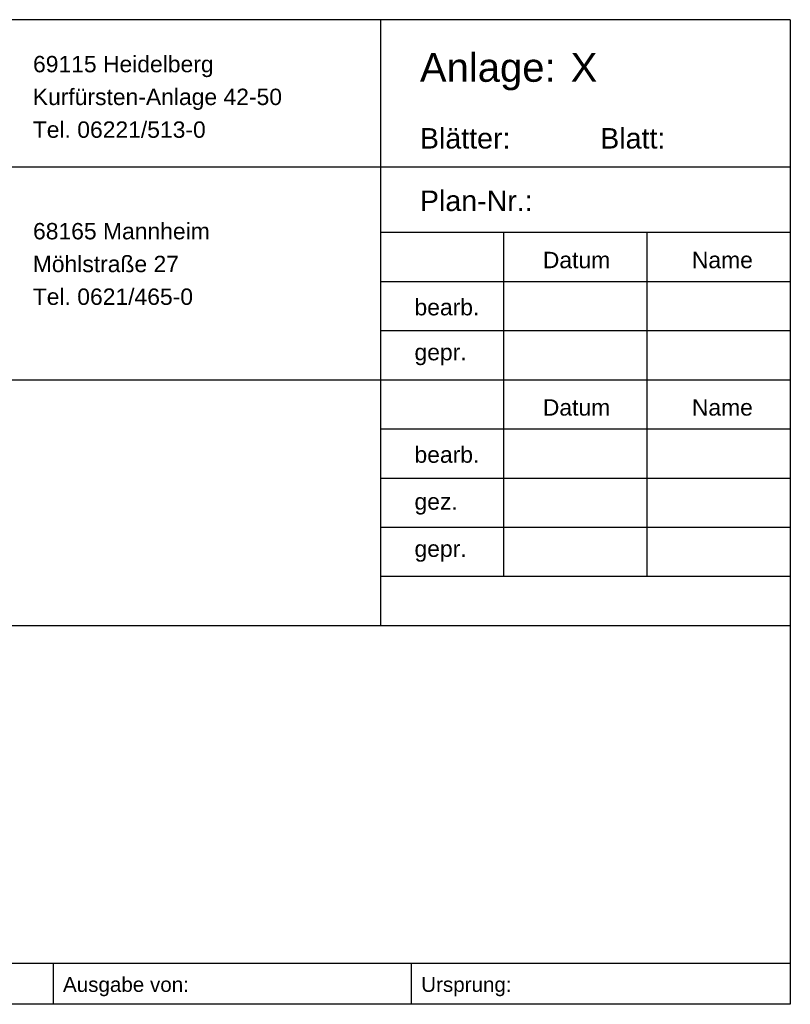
# Model space of a CAD drawing. Header units: metres. Extents: x 0 to 0.185, y 0 to 0.12.
# Tile 256 of 256: x 0.091 to 0.185, y 0 to 0.12. Entities that reach past the tile are written whole.
import ezdxf
from ezdxf.enums import TextEntityAlignment as Align

# ---------------------------------------------------------------- set-up
doc = ezdxf.new("R2010")
doc.units = ezdxf.units.M
doc.header["$MEASUREMENT"] = 0
doc.layers.get('0').update_dxf_attribs({"lineweight": 18})
doc.layers.add('RAM_Stempel_HSB', color=7, linetype='Continuous', lineweight=25)
doc.styles.add('arial', font='arial.ttf')
doc.styles.add('ROMANS', font='arial.ttf', dxfattribs={"width": 0.8, "height": 0.0009})

# ---------------------------------------------------------------- blocks, each defined once
blk = doc.blocks.new('HSB_Stempel_D')
at = {"layer": 'RAM_Stempel_HSB'}
for p, q in [((0.185, 0.12022), (0, 0.12022)), ((0.135, 0.04622), (0.135, 0.12022)), ((0.185, 0.12022), (0.185, 0)), ((0.185, 0.10222), (0, 0.10222)), ((0.185, 0.09422), (0.135, 0.09422)), ((0.15, 0.05222), (0.15, 0.09422)), ((0.1675, 0.05222), (0.1675, 0.09422)), ((0.185, 0.08822), (0.135, 0.08822)), ((0.185, 0.08222), (0.135, 0.08222)), ((0.185, 0.07622), (0, 0.07622)), ((0.185, 0.07022), (0.135, 0.07022)), ((0.185, 0.06422), (0.135, 0.06422)), ((0.185, 0.05822), (0.135, 0.05822)), ((0.185, 0.05222), (0.135, 0.05222)), ((0.185, 0.04622), (0, 0.04622)), ((0.185, 0.005), (0, 0.005)), ((0.095, 0), (0.095, 0.005)), ((0.13875, 0), (0.13875, 0.005)), ((0.185, 0), (0, 0))]:
    blk.add_line(p, q, dxfattribs=at)
at = {"linetype": 'Continuous', "style": 'ROMANS'}
for tag, p, height in [('BLÄTTER', (0.15292, 0.10449), 0.0035), ('BLATT', (0.17189, 0.10449), 0.0035), ('PLAN-NR.', (0.1551, 0.09686), 0.0035), ('DATUM', (0.15325, 0.08399), 0.002), ('NAME', (0.17227, 0.08438), 0.002), ('DATUM', (0.15325, 0.07799), 0.002), ('NAME', (0.17227, 0.07838), 0.002), ('DATUM', (0.15325, 0.06599), 0.002), ('NAME', (0.17227, 0.06638), 0.002), ('DATUM', (0.15325, 0.05999), 0.002), ('NAME', (0.17227, 0.06038), 0.002), ('DATUM', (0.15325, 0.05399), 0.002), ('NAME', (0.17227, 0.05438), 0.002), ('MAßSTAB', (0.00233, 0.02852), 0.0035)]:
    blk.add_attdef(tag, p, '', height=height, dxfattribs=at)
at = {"linetype": 'Continuous', "style": 'arial'}
for tag, height, p in [('PLANART', 0.0035, (0.1088, 0.04199)), ('BEZIRK', 0.004, (0.1088, 0.03661))]:
    blk.add_attdef(tag, text='', height=height, dxfattribs=at).set_placement(p, align=Align.TOP_CENTER)
for tag, height, p in [('BEZEICHNUNG', 0.0045, (0.10902, 0.02369)), ('STRECKE', 0.0035, (0.1088, 0.01478)), ('KILOMETRIERUNG', 0.0035, (0.1088, 0.00889))]:
    blk.add_attdef(tag, text='', height=height, dxfattribs=at).set_placement(p, align=Align.CENTER)
at = {"layer": 'RAM_Stempel_HSB', "style": 'arial'}
for s, rotation, p in [('69115 Heidelberg', 0.0055, (0.09251, 0.1138)), ('68165 Mannheim', 0.0055, (0.09251, 0.0934)), ('bearb.', 0.0005, (0.1391, 0.08412)), ('gepr.', 0.0005, (0.1391, 0.07863)), ('bearb.', 0.0005, (0.1391, 0.06612)), ('gez.', 0.0005, (0.1391, 0.06039)), ('gepr.', 0.0005, (0.1391, 0.05463))]:
    blk.add_text(s, height=0.002, rotation=rotation, dxfattribs=at).set_placement(p)
at = {"layer": 'RAM_Stempel_HSB'}
for s, height, style, p in [('Anlage:', 0.0035, 'arial', (0.13976, 0.11264)), ('X', 0.0035, 'arial', (0.15817, 0.11264)), ('Kurfürsten-Anlage 42-50', 0.002, 'arial', (0.09248, 0.1098)), ('Tel. 06221/513-0', 0.002, 'arial', (0.09248, 0.1058)), ('Blätter:', 0.0025, 'arial', (0.13976, 0.10449)), ('Blatt:', 0.0025, 'arial', (0.16178, 0.10449)), ('Plan-Nr.: ', 0.0025, 'arial', (0.13976, 0.09686)), ('Möhlstraße 27', 0.002, 'arial', (0.09248, 0.0894)), ('Tel. 0621/465-0', 0.002, 'arial', (0.09248, 0.0854)), ('Ausgabe von: ', 0.0018, 'ROMANS', (0.09617, 0.00152)), ('Ursprung:', 0.0018, 'ROMANS', (0.13992, 0.00152))]:
    blk.add_text(s, height=height, dxfattribs=dict(at, style=style)).set_placement(p)
at = {"layer": 'RAM_Stempel_HSB', "style": 'arial'}
for s, p in [('Datum', (0.15889, 0.09088)), ('Name', (0.1767, 0.09088)), ('Datum', (0.15889, 0.07288)), ('Name', (0.1767, 0.07288))]:
    blk.add_text(s, height=0.002, rotation=0.0005, dxfattribs=at).set_placement(p, align=Align.MIDDLE_CENTER)

msp = doc.modelspace()

# ---------------------------------------------------------------- block references
at = {"linetype": 'Continuous'}
msp.add_blockref('HSB_Stempel_D', (0, 0), dxfattribs=at)

doc.saveas('drawing.dxf')
